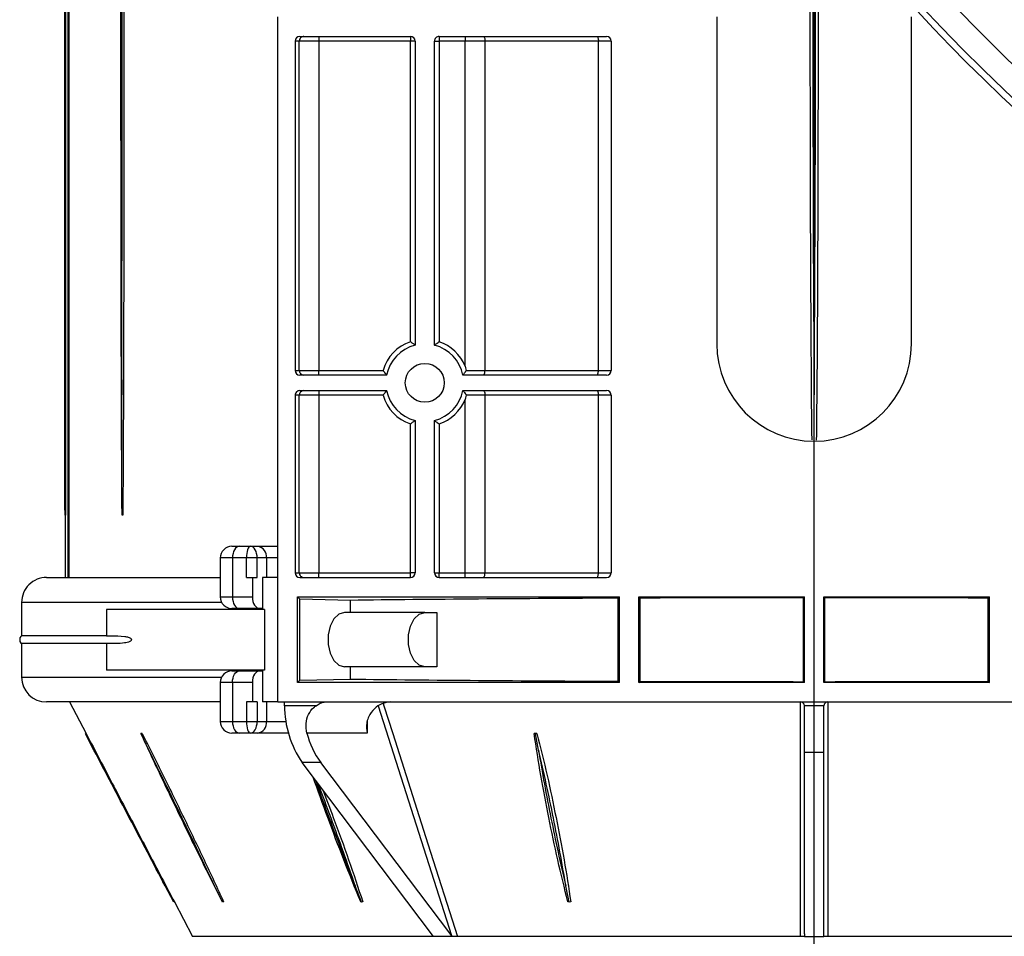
# Model space of a CAD drawing. Header units: centimetres. Extents: x -1062 to 5388, y 1642 to 2943.
# Tile 29 of 90: x -119 to -106, y 2276 to 2287. Entities that reach past the tile are written whole.
import ezdxf

# ---------------------------------------------------------------- set-up
doc = ezdxf.new("R2010")
doc.units = ezdxf.units.CM
doc.layers.add('M-EQPM', color=220, linetype='Continuous', lineweight=25)
for name, color, linetype in [('M-XREF', 252, 'Continuous'), ('XREF$0$Oprawy oświetleniowe', 8, 'Continuous'), ('XREF$0$Oprawy oświetleniowe-1', 8, 'Continuous'), ('XREF$0$Oprawy oświetleniowe-3', 8, 'Continuous')]:
    doc.layers.add(name, color=color, linetype=linetype)

# ---------------------------------------------------------------- blocks, each defined once
blk = doc.blocks.new('XREF$0$Lighting_Floor-mounting_Orsjo-Belysning_Aria-Floor-Lamp - Black-V9-Aranżacja_01')
at = {"layer": 'XREF$0$Oprawy oświetleniowe'}
for radius in [25.65, 23.39, 23.389]:
    blk.add_arc((0, 0), radius, 180, 360, dxfattribs=at)
at = {"layer": 'XREF$0$Oprawy oświetleniowe-1'}
for radius, start, end in [(25.253, 180, 360), (25.567, 216.1145, 323.8855)]:
    blk.add_arc((0, 0), radius, start, end, dxfattribs=at)
at = {"layer": 'XREF$0$Oprawy oświetleniowe-3'}
for radius, start, end in [(25.253, 180, 270), (23.389, 205.7151, 231.4272), (23.39, 218.5714, 231.4268)]:
    blk.add_arc((0, 0), radius, start, end, dxfattribs=at)
blk = doc.blocks.new('XREF')
at = {"layer": 'XREF$0$Oprawy oświetleniowe-1'}
blk.add_blockref('XREF$0$Lighting_Floor-mounting_Orsjo-Belysning_Aria-Floor-Lamp - Black-V9-Aranżacja_01', (-88.22, 2305.076), dxfattribs=at)
blk = doc.blocks.new('3')
for p, q in [((59.527, 94.542), (59.527, 32.952)), ((50.367, 87.264), (59.178, 87.264)), ((59.275, 87.264), (59.277, 87.196)), ((59.778, 87.264), (59.275, 87.264)), ((59.777, 87.196), (59.778, 87.264)), ((59.875, 87.264), (68.686, 87.264)), ((68.824, 87.264), (68.836, 87.249)), ((68.824, 87.264), (69.301, 87.264)), ((68.836, 87.249), (72.2, 82.8)), ((68.836, 87.249), (70.718, 81.348)), ((69.301, 87.264), (72.676, 82.8)), ((69.301, 87.264), (75.495, 87.264)), ((75.959, 86.378), (75.495, 87.264)), ((59.277, 87.196), (59.277, 82.534)), ((59.777, 87.196), (59.777, 82.534)), ((65.78, 86.378), (65.821, 86.386)), ((65.821, 86.386), (65.905, 85.97)), ((65.821, 86.386), (65.85, 86.378)), ((71.119, 86.378), (71.156, 86.386)), ((71.156, 86.386), (71.313, 85.97)), ((71.156, 86.386), (71.173, 86.378)), ((74.693, 86.378), (74.722, 86.386)), ((74.722, 86.386), (74.926, 85.97)), ((75.959, 86.378), (75.974, 86.386)), ((75.974, 86.386), (76.195, 85.97)), ((72.2, 82.8), (72.676, 82.8)), ((59.277, 82.534), (59.277, 81.342)), ((59.777, 82.534), (59.277, 82.534)), ((59.777, 82.534), (59.777, 81.342)), ((66.605, 82.476), (66.688, 82.058)), ((76.617, 82.476), (76.815, 82.058)), ((78.025, 82.476), (78.24, 82.058)), ((66.688, 82.058), (66.647, 82.051)), ((66.647, 82.051), (66.717, 82.051)), ((66.717, 82.051), (66.688, 82.058)), ((71.003, 82.042), (72.553, 82.042)), ((71.003, 81.727), (71.003, 82.042)), ((73.029, 82.042), (73.823, 82.042)), ((73.823, 82.042), (74.003, 82.042)), ((74.003, 82.042), (74.284, 82.042)), ((74.284, 82.042), (74.48, 82.042)), ((76.815, 82.058), (76.787, 82.051)), ((76.787, 82.051), (76.816, 82.051)), ((76.816, 82.051), (76.815, 82.058)), ((78.24, 82.058), (78.225, 82.051)), ((78.648, 81.242), (78.225, 82.051)), ((73.592, 81.742), (73.092, 81.742)), ((73.833, 81.742), (73.592, 81.742)), ((73.592, 81.242), (73.592, 81.742)), ((73.833, 81.242), (73.833, 81.742)), ((74.109, 81.742), (73.833, 81.742)), ((74.109, 81.242), (74.109, 81.742)), ((74.467, 81.742), (74.109, 81.742)), ((74.467, 80.742), (74.467, 81.742)), ((74.78, 81.742), (74.467, 81.742)), ((74.78, 80.742), (74.78, 81.742)), ((73.299, 81.242), (45.754, 81.242)), ((59.277, 81.342), (59.276, 81.337)), ((59.276, 81.337), (59.777, 81.337)), ((59.777, 81.337), (59.777, 81.342)), ((72.319, 81.337), (73.129, 81.337)), ((73.299, 81.242), (73.698, 81.242)), ((73.299, 81.242), (73.299, 63.642)), ((73.698, 80.422), (73.698, 81.242)), ((73.833, 81.242), (73.956, 81.242)), ((73.956, 80.742), (73.956, 81.242)), ((73.956, 81.242), (74.109, 81.242)), ((74.78, 81.242), (79.241, 81.242)), ((55.027, 80.742), (59.277, 80.742)), ((55.027, 80.742), (55.027, 78.542)), ((55.057, 80.712), (55.027, 80.742)), ((55.057, 80.712), (55.057, 78.573)), ((59.277, 80.742), (59.255, 80.72)), ((59.255, 80.72), (59.255, 78.564)), ((59.277, 80.742), (59.277, 78.542)), ((59.777, 80.742), (64.027, 80.742)), ((59.777, 80.742), (59.777, 78.542)), ((59.777, 80.742), (59.798, 80.72)), ((59.798, 80.72), (59.798, 78.564)), ((64.027, 80.742), (63.996, 80.712)), ((63.996, 80.712), (63.996, 78.573)), ((64.027, 80.742), (64.027, 78.542)), ((64.527, 80.742), (72.799, 80.742)), ((64.527, 80.742), (64.527, 78.542)), ((64.559, 80.709), (64.527, 80.742)), ((64.559, 80.709), (64.559, 78.575)), ((72.74, 80.683), (71.432, 80.653)), ((72.799, 80.742), (72.74, 80.683)), ((72.74, 80.683), (72.74, 78.601)), ((72.799, 80.742), (72.799, 78.542)), ((73.956, 80.742), (74.467, 80.742)), ((74.467, 80.742), (74.78, 80.742)), ((71.432, 80.653), (71.432, 80.342)), ((73.645, 78.862), (73.645, 80.422)), ((73.645, 80.422), (77.705, 80.422)), ((73.764, 80.442), (73.698, 80.442)), ((74.284, 80.442), (73.764, 80.442)), ((74.48, 80.442), (74.284, 80.442)), ((79.881, 80.602), (74.745, 80.602)), ((77.705, 79.742), (77.705, 80.422)), ((79.881, 79.742), (79.881, 80.602)), ((69.22, 78.942), (69.22, 80.342)), ((69.22, 80.342), (69.528, 80.342)), ((69.528, 80.342), (71.591, 80.342)), ((77.705, 79.742), (79.881, 79.742)), ((77.705, 78.862), (77.705, 79.542)), ((77.705, 79.542), (79.881, 79.542)), ((79.881, 78.682), (79.881, 79.542)), ((69.528, 78.942), (69.22, 78.942)), ((69.528, 78.942), (71.591, 78.942)), ((71.432, 78.942), (71.432, 78.631)), ((73.645, 78.862), (77.705, 78.862)), ((73.698, 78.042), (73.698, 78.862)), ((73.698, 78.842), (73.764, 78.842)), ((73.764, 78.842), (74.284, 78.842)), ((74.284, 78.842), (74.48, 78.842)), ((74.745, 78.682), (79.881, 78.682)), ((55.027, 78.542), (55.057, 78.573)), ((59.277, 78.542), (55.027, 78.542)), ((59.255, 78.564), (59.277, 78.542)), ((59.798, 78.564), (59.777, 78.542)), ((64.027, 78.542), (59.777, 78.542)), ((63.996, 78.573), (64.027, 78.542)), ((64.527, 78.542), (64.559, 78.575)), ((72.799, 78.542), (64.527, 78.542)), ((71.432, 78.631), (72.74, 78.601)), ((72.74, 78.601), (72.799, 78.542)), ((74.467, 78.542), (73.956, 78.542)), ((73.956, 78.042), (73.956, 78.542)), ((74.467, 77.542), (74.467, 78.542)), ((74.78, 78.542), (74.467, 78.542)), ((74.78, 77.542), (74.78, 78.542)), ((64.739, 73.362), (64.739, 77.922)), ((65.069, 77.922), (64.739, 77.922)), ((69.157, 78.042), (64.859, 78.042)), ((65.069, 77.922), (65.069, 73.362)), ((67.981, 77.922), (65.069, 77.922)), ((67.981, 73.362), (67.981, 77.922)), ((68.492, 77.922), (67.981, 77.922)), ((68.492, 78.042), (68.492, 77.922)), ((69.157, 77.922), (68.492, 77.922)), ((68.492, 77.922), (68.492, 73.471)), ((69.157, 78.042), (69.157, 77.922)), ((69.157, 74.099), (69.157, 77.922)), ((69.277, 77.922), (69.157, 77.922)), ((69.277, 77.922), (69.277, 74.01)), ((69.777, 74.01), (69.777, 77.922)), ((69.777, 77.922), (69.897, 77.922)), ((72.739, 78.042), (69.897, 78.042)), ((69.897, 78.042), (69.897, 77.922)), ((69.897, 77.922), (69.897, 74.099)), ((72.252, 77.922), (69.897, 77.922)), ((72.252, 78.042), (72.252, 77.922)), ((72.751, 77.922), (72.252, 77.922)), ((72.252, 73.362), (72.252, 77.922)), ((72.751, 77.922), (72.751, 73.362)), ((72.859, 77.922), (72.751, 77.922)), ((72.859, 73.362), (72.859, 77.922)), ((73.299, 78.042), (73.698, 78.042)), ((73.592, 77.542), (73.592, 78.042)), ((73.833, 78.042), (73.833, 77.542)), ((73.956, 78.042), (73.833, 78.042)), ((74.109, 78.042), (73.956, 78.042)), ((74.109, 78.042), (74.109, 77.542)), ((79.241, 78.042), (74.78, 78.042)), ((78.671, 49.242), (78.671, 78.042)), ((78.688, 78.042), (78.688, 49.242)), ((78.756, 78.042), (78.756, 76.442)), ((73.299, 77.542), (73.592, 77.542)), ((73.592, 77.542), (73.833, 77.542)), ((73.833, 77.542), (74.109, 77.542)), ((74.109, 77.542), (74.467, 77.542)), ((74.467, 77.542), (74.78, 77.542)), ((73.823, 77.242), (73.299, 77.242)), ((74.003, 77.242), (73.823, 77.242)), ((74.284, 77.242), (74.003, 77.242)), ((74.48, 77.242), (74.284, 77.242)), ((77.286, 76.442), (77.302, 76.442)), ((78.756, 76.442), (78.766, 76.442)), ((64.739, 73.362), (65.069, 73.362)), ((65.069, 73.362), (67.981, 73.362)), ((67.981, 73.362), (68.462, 73.362)), ((70.6, 73.362), (72.252, 73.362)), ((72.252, 73.242), (72.252, 73.362)), ((72.252, 73.362), (72.751, 73.362)), ((72.751, 73.362), (72.859, 73.362)), ((68.547, 73.242), (64.859, 73.242)), ((72.739, 73.242), (70.506, 73.242)), ((64.859, 72.842), (68.547, 72.842)), ((70.506, 72.842), (72.739, 72.842)), ((72.252, 72.842), (72.252, 72.722)), ((64.739, 64.262), (64.739, 72.722)), ((65.069, 72.722), (64.739, 72.722)), ((65.069, 72.722), (65.069, 64.262)), ((67.981, 72.722), (65.069, 72.722)), ((67.981, 64.262), (67.981, 72.722)), ((68.462, 72.722), (67.981, 72.722)), ((68.492, 72.613), (68.492, 64.262)), ((72.252, 72.722), (70.6, 72.722)), ((72.751, 72.722), (72.252, 72.722)), ((72.252, 64.262), (72.252, 72.722)), ((72.859, 72.722), (72.751, 72.722)), ((72.751, 72.722), (72.751, 64.262)), ((72.859, 64.262), (72.859, 72.722)), ((69.277, 72.074), (69.277, 64.262)), ((69.777, 64.262), (69.777, 72.074)), ((57.027, 72.042), (57.027, 63.642)), ((62.027, 63.642), (62.027, 72.042)), ((69.157, 64.262), (69.157, 71.985)), ((69.897, 71.985), (69.897, 64.262)), ((64.739, 64.262), (65.069, 64.262)), ((65.069, 64.262), (67.981, 64.262)), ((67.981, 64.262), (68.492, 64.262)), ((68.492, 64.142), (68.492, 64.262)), ((68.492, 64.262), (69.157, 64.262)), ((69.277, 64.262), (69.157, 64.262)), ((69.157, 64.142), (69.157, 64.262)), ((69.777, 64.262), (69.897, 64.262)), ((69.897, 64.142), (69.897, 64.262)), ((69.897, 64.262), (72.252, 64.262)), ((72.252, 64.142), (72.252, 64.262)), ((72.252, 64.262), (72.751, 64.262)), ((72.751, 64.262), (72.859, 64.262)), ((69.157, 64.142), (64.859, 64.142)), ((72.739, 64.142), (69.897, 64.142))]:
    blk.add_line(p, q)
at = {"flags": 128}
for points in [[(59.178, 81.242), (59.178, 81.342), (59.178, 82.051), (59.178, 84.885), (59.178, 87.264)], [(59.875, 87.264), (59.875, 87.087), (59.875, 86.378), (59.875, 83.543), (59.875, 81.242)], [(70.594, 81.281), (70.575, 81.342), (70.349, 82.05), (69.445, 84.885), (68.686, 87.264)], [(74.467, 81.742), (74.463, 81.801), (74.453, 81.857), (74.436, 81.909), (74.413, 81.954), (74.386, 81.992), (74.354, 82.019), (74.32, 82.036), (74.284, 82.042)], [(74.467, 80.742), (74.463, 80.684), (74.453, 80.627), (74.436, 80.575), (74.413, 80.53), (74.386, 80.493), (74.354, 80.465), (74.32, 80.448), (74.284, 80.442)], [(69.528, 80.342), (69.674, 80.3), (69.802, 80.178), (69.897, 79.992), (69.948, 79.764), (69.948, 79.521), (69.897, 79.292), (69.802, 79.106), (69.674, 78.984), (69.528, 78.942)], [(71.591, 78.942), (71.737, 78.984), (71.865, 79.106), (71.96, 79.292), (72.011, 79.521), (72.011, 79.764), (71.96, 79.992), (71.865, 80.178), (71.737, 80.3), (71.591, 80.342)], [(74.467, 78.542), (74.463, 78.601), (74.453, 78.657), (74.436, 78.709), (74.413, 78.754), (74.386, 78.792), (74.354, 78.819), (74.32, 78.836), (74.284, 78.842)], [(65.11, 78.042), (65.102, 78.04), (65.094, 78.033), (65.087, 78.022), (65.081, 78.007), (65.076, 77.989), (65.072, 77.968), (65.07, 77.946), (65.069, 77.922)], [(68.022, 78.042), (68.014, 78.04), (68.006, 78.033), (67.999, 78.022), (67.993, 78.007), (67.988, 77.989), (67.984, 77.968), (67.981, 77.946), (67.981, 77.922)], [(74.284, 77.242), (74.32, 77.248), (74.354, 77.265), (74.386, 77.293), (74.413, 77.33), (74.436, 77.375), (74.453, 77.427), (74.463, 77.484), (74.467, 77.542)], [(65.11, 73.242), (65.102, 73.244), (65.094, 73.251), (65.087, 73.262), (65.081, 73.277), (65.076, 73.295), (65.072, 73.316), (65.07, 73.339), (65.069, 73.362)], [(68.022, 73.242), (68.014, 73.244), (68.006, 73.251), (67.999, 73.262), (67.993, 73.277), (67.988, 73.295), (67.984, 73.316), (67.981, 73.339), (67.981, 73.362)], [(65.11, 72.842), (65.102, 72.84), (65.094, 72.833), (65.087, 72.822), (65.081, 72.807), (65.076, 72.789), (65.072, 72.768), (65.07, 72.746), (65.069, 72.722)], [(68.022, 72.842), (68.014, 72.84), (68.006, 72.833), (67.999, 72.822), (67.993, 72.807), (67.988, 72.789), (67.984, 72.768), (67.981, 72.746), (67.981, 72.722)], [(65.11, 64.142), (65.102, 64.144), (65.094, 64.151), (65.087, 64.162), (65.081, 64.177), (65.076, 64.195), (65.072, 64.216), (65.07, 64.239), (65.069, 64.262)], [(68.022, 64.142), (68.014, 64.144), (68.006, 64.151), (67.999, 64.162), (67.993, 64.177), (67.988, 64.195), (67.984, 64.216), (67.981, 64.239), (67.981, 64.262)]]:
    blk.add_lwpolyline(points, dxfattribs=at)
blk.add_circle((69.527, 73.042), 0.5)
for centre, radius, start, end in [((70.424, 81.513), 2.194, 13.9538, 35.9217), ((70.537, 81.337), 2.592, 0.015, 34.3793), ((73.863, 81.773), 0.272, 98.3163, 186.4047), ((74.48, 81.742), 0.3, 0, 90), ((59.177, 81.342), 0.1, 270, 357.2706), ((59.877, 81.342), 0.1, 182.7294, 270), ((73.29, 81.342), 0.161, 181.6335, 187.6935), ((79.241, 80.602), 0.64, 0, 90), ((74.48, 80.742), 0.3, 270, 0), ((74.48, 78.542), 0.3, 0, 90), ((79.241, 78.682), 0.64, 270, 0), ((64.859, 77.922), 0.12, 90, 180), ((69.157, 77.922), 0.12, 0, 90), ((69.897, 77.922), 0.12, 90, 180), ((72.631, 77.922), 0.12, 359.9721, 89.9738), ((73.863, 77.512), 0.272, 173.5953, 261.6837), ((74.48, 77.542), 0.3, 270, 0), ((59.527, 72.042), 2.5, 0, 180), ((69.527, 73.042), 1.12, 109.2905, 157.4585), ((69.527, 73.042), 1.12, 16.6015, 70.7095), ((69.527, 73.042), 1, 104.4775, 168.463), ((69.527, 73.042), 1, 11.537, 75.5225), ((64.859, 73.362), 0.12, 180, 270), ((72.631, 73.362), 0.12, 270.0276, 0.028), ((64.859, 72.722), 0.12, 90, 180), ((69.527, 73.042), 1, 191.537, 255.5225), ((69.527, 73.042), 1, 284.4775, 348.463), ((72.631, 72.722), 0.12, 359.972, 89.9724), ((69.527, 73.042), 1.12, 202.5415, 250.7095), ((69.527, 73.042), 1.12, 289.2905, 343.3985), ((64.859, 64.262), 0.12, 180, 270), ((69.157, 64.262), 0.12, 270, 0), ((69.897, 64.262), 0.12, 180, 270), ((72.631, 64.262), 0.12, 270.0262, 0.0279)]:
    blk.add_arc(centre, radius, start, end)
for centre, major_axis, ratio, start_param, end_param in [((74.003, 81.742), (0, 0.3), 0.566421, 0, 1.570796), ((74.003, 81.742), (0, 0.3), 0.353554, 4.712389, 6.283185), ((73.136, 81.342), (0, 0.1), 0.053249, 1.789512, 3.141593), ((59.527, 80.365), (20.347, 0), 0.017455, 1.58416, 1.792264), ((59.527, 80.365), (20.347, 0), 0.017455, 1.349328, 1.557433), ((59.527, 80.365), (20.347, 0), 0.017455, 0.945791, 1.320848), ((73.764, 80.742), (0, 0.3), 0.636995, 3.141593, 4.712389), ((79.881, 79.642), (0, -0.1), 0.5, 0, 3.141593), ((73.764, 78.542), (0, 0.3), 0.636995, 4.712389, 6.283185), ((59.527, 78.919), (20.347, 0), 0.017455, 4.490921, 4.699025), ((59.527, 78.919), (20.347, 0), 0.017455, 4.725753, 4.933857), ((59.527, 78.919), (20.347, 0), 0.017455, 4.962338, 5.337395), ((72.739, 77.922), (-0.12, 0), 0.999048, 3.141593, 4.712389), ((74.003, 77.542), (0, 0.3), 0.566421, 1.570796, 3.141593), ((74.003, 77.542), (0, 0.3), 0.353554, 3.141593, 4.712389), ((72.739, 73.362), (-0.12, 0), 0.999048, 1.570796, 3.141593), ((72.739, 72.722), (0.12, 0), 0.999048, 0, 1.570796), ((72.739, 64.262), (0.12, 0), 0.999048, 4.712389, 6.283185)]:
    blk.add_ellipse(centre, major_axis=major_axis, ratio=ratio, start_param=start_param, end_param=end_param)
for points, knots in [([(59.178, 87.264), (59.189, 87.264), (59.209, 87.264), (59.237, 87.264), (59.259, 87.264), (59.27, 87.264), (59.274, 87.264), (59.275, 87.264)], [0, 0, 0, 0, 0.216273, 0.432144, 0.658533, 0.909905, 1, 1, 1, 1]), ([(59.778, 87.264), (59.782, 87.264), (59.789, 87.264), (59.815, 87.264), (59.845, 87.264), (59.866, 87.264), (59.875, 87.264)], [0, 0, 0, 0, 0.282207, 0.565341, 0.822426, 1, 1, 1, 1]), ([(68.686, 87.264), (68.695, 87.264), (68.713, 87.264), (68.746, 87.264), (68.778, 87.264), (68.805, 87.264), (68.819, 87.264), (68.824, 87.264)], [0, 0, 0, 0, 0.203429, 0.406459, 0.619955, 0.857321, 1, 1, 1, 1]), ([(66.647, 82.051), (66.556, 82.411), (66.375, 83.132), (66.155, 84.214), (65.941, 85.297), (65.833, 86.018), (65.78, 86.378)], [0, 0, 0, 0, 0.249988, 0.50002, 0.750035, 1, 1, 1, 1]), ([(65.85, 86.378), (65.941, 86.017), (66.122, 85.297), (66.342, 84.214), (66.556, 83.132), (66.664, 82.411), (66.717, 82.051)], [0, 0, 0, 0, 0.249987, 0.50002, 0.750034, 1, 1, 1, 1]), ([(72.145, 83.503), (72.055, 83.74), (71.828, 84.338), (71.477, 85.297), (71.238, 86.018), (71.119, 86.378)], [0, 0, 0, 0, 0.247418, 0.623747, 1, 1, 1, 1]), ([(71.173, 86.378), (71.32, 86.017), (71.615, 85.297), (72.015, 84.227), (72.271, 83.518), (72.397, 83.17)], [0, 0, 0, 0, 0.337266, 0.674593, 1, 1, 1, 1]), ([(76.787, 82.051), (76.605, 82.411), (76.241, 83.132), (75.716, 84.214), (75.193, 85.297), (74.86, 86.018), (74.693, 86.378)], [0, 0, 0, 0, 0.249987, 0.50002, 0.750035, 1, 1, 1, 1]), ([(74.723, 86.378), (74.905, 86.017), (75.269, 85.297), (75.793, 84.214), (76.316, 83.132), (76.65, 82.411), (76.816, 82.051)], [0, 0, 0, 0, 0.249988, 0.50002, 0.750035, 1, 1, 1, 1]), ([(78.225, 82.051), (78.036, 82.411), (77.659, 83.132), (77.092, 84.214), (76.525, 85.297), (76.148, 86.018), (75.959, 86.378)], [0, 0, 0, 0, 0.249988, 0.50002, 0.750035, 1, 1, 1, 1]), ([(65.905, 85.97), (65.954, 85.679), (66.052, 85.097), (66.223, 84.223), (66.402, 83.35), (66.538, 82.767), (66.605, 82.476)], [0, 0, 0, 0, 0.249995, 0.499987, 0.749996, 1, 1, 1, 1]), ([(66.605, 82.476), (66.557, 82.767), (66.459, 83.35), (66.288, 84.223), (66.109, 85.097), (65.973, 85.679), (65.905, 85.97)], [0, 0, 0, 0, 0.249997, 0.499991, 0.750002, 1, 1, 1, 1]), ([(71.313, 85.97), (71.413, 85.679), (71.614, 85.097), (71.936, 84.223), (72.152, 83.637), (72.268, 83.342), (72.269, 83.339)], [0, 0, 0, 0, 0.331971, 0.663938, 0.995928, 1, 1, 1, 1]), ([(72.337, 83.249), (72.325, 83.282), (72.212, 83.607), (71.984, 84.223), (71.658, 85.097), (71.428, 85.679), (71.313, 85.97)], [0, 0, 0, 0, 0.037069, 0.358037, 0.679027, 1, 1, 1, 1]), ([(74.926, 85.97), (75.063, 85.679), (75.337, 85.097), (75.758, 84.223), (76.182, 83.35), (76.472, 82.767), (76.617, 82.476)], [0, 0, 0, 0, 0.249995, 0.499987, 0.749996, 1, 1, 1, 1]), ([(76.617, 82.476), (76.48, 82.767), (76.206, 83.35), (75.785, 84.223), (75.36, 85.097), (75.071, 85.679), (74.926, 85.97)], [0, 0, 0, 0, 0.249997, 0.49999, 0.750002, 1, 1, 1, 1]), ([(76.195, 85.97), (76.347, 85.679), (76.652, 85.097), (77.11, 84.223), (77.567, 83.35), (77.872, 82.767), (78.025, 82.476)], [0, 0, 0, 0, 0.249995, 0.499987, 0.749996, 1, 1, 1, 1]), ([(78.025, 82.476), (77.872, 82.767), (77.567, 83.35), (77.11, 84.223), (76.652, 85.097), (76.347, 85.679), (76.195, 85.97)], [0, 0, 0, 0, 0.249997, 0.499991, 0.750002, 1, 1, 1, 1]), ([(70.982, 81.648), (70.997, 81.694), (71.039, 81.821), (71.022, 81.956), (71.003, 82.041), (71.003, 82.042)], [0, 0, 0, 0, 0.360364, 0.994034, 1, 1, 1, 1]), ([(72.553, 82.042), (72.567, 81.959), (72.595, 81.792), (72.524, 81.556), (72.416, 81.41), (72.339, 81.352), (72.319, 81.337)], [0, 0, 0, 0, 0.303289, 0.607235, 0.899261, 1, 1, 1, 1]), ([(70.407, 81.242), (70.482, 81.251), (70.632, 81.269), (70.829, 81.407), (70.935, 81.551), (70.977, 81.638), (70.982, 81.648)], [0, 0, 0, 0, 0.319649, 0.639322, 0.958473, 1, 1, 1, 1]), ([(72.319, 81.337), (72.283, 81.315), (72.196, 81.258), (72.124, 81.242), (72.08, 81.242), (72.079, 81.242)], [0, 0, 0, 0, 0.403344, 0.993784, 1, 1, 1, 1]), ([(77.705, 79.542), (77.698, 79.542), (77.66, 79.542), (77.503, 79.543), (77.323, 79.54), (77.158, 79.571), (77.106, 79.591), (77.081, 79.608), (77.069, 79.622), (77.065, 79.632), (77.063, 79.639), (77.063, 79.645), (77.064, 79.65), (77.067, 79.659), (77.08, 79.677), (77.137, 79.71), (77.346, 79.749), (77.547, 79.742), (77.703, 79.742), (77.705, 79.742)], [0, 0, 0, 0, 0.017287, 0.086435, 0.363078, 0.432263, 0.466872, 0.484197, 0.492887, 0.497268, 0.499085, 0.500914, 0.502563, 0.505337, 0.512301, 0.53775, 0.638768, 0.995499, 1, 1, 1, 1]), ([(77.286, 50.842), (77.284, 50.974), (77.276, 51.636), (77.271, 52.827), (77.263, 54.943), (77.258, 57.59), (77.255, 60.765), (77.254, 63.941), (77.255, 67.116), (77.259, 70.258), (77.265, 72.854), (77.272, 74.648), (77.277, 75.674), (77.283, 76.186), (77.286, 76.442)], [0, 0, 0, 0, 0.015506, 0.077527, 0.139547, 0.263585, 0.387624, 0.511662, 0.6357, 0.759739, 0.879864, 0.939929, 0.969963, 1, 1, 1, 1]), ([(77.302, 76.442), (77.302, 76.423), (77.304, 76.311), (77.305, 76.153), (77.311, 75.375), (77.311, 74.505), (77.311, 73.636), (77.311, 73.401), (77.311, 73.353), (77.311, 73.35)], [0, 0, 0, 0, 0.0187537, 0.108638, 0.1535808, 0.7728712, 0.9526402, 0.9975827, 1, 1, 1, 1]), ([(78.756, 50.842), (78.756, 50.974), (78.755, 51.636), (78.754, 52.827), (78.753, 54.943), (78.753, 57.59), (78.752, 60.765), (78.752, 63.941), (78.752, 67.116), (78.753, 70.258), (78.753, 72.854), (78.754, 74.648), (78.755, 75.674), (78.755, 76.186), (78.756, 76.442)], [0, 0, 0, 0, 0.015506, 0.077527, 0.139547, 0.263585, 0.387624, 0.511662, 0.6357, 0.759739, 0.879864, 0.939929, 0.969963, 1, 1, 1, 1]), ([(78.766, 76.442), (78.766, 76.415), (78.768, 76.291), (78.77, 76.12), (78.776, 75.193), (78.776, 74.164), (78.776, 73.132), (78.776, 72.882), (78.776, 72.829), (78.776, 72.827)], [0, 0, 0, 0, 0.022771, 0.102278, 0.142031, 0.791869, 0.95657, 0.997745, 1, 1, 1, 1]), ([(77.308, 75.476), (77.31, 75.136), (77.316, 74.268), (77.321, 72.341), (77.327, 69.695), (77.33, 66.519), (77.331, 63.344), (77.33, 60.168), (77.326, 57.026), (77.32, 54.43), (77.313, 52.636), (77.308, 51.611), (77.302, 51.098), (77.299, 50.842)], [0, 0, 0, 0, 0.041325, 0.105778, 0.234685, 0.363591, 0.492497, 0.621404, 0.75031, 0.87515, 0.937572, 0.968785, 1, 1, 1, 1]), ([(59.472, 52.776), (59.472, 52.793), (59.463, 53.339), (59.453, 54.943), (59.436, 57.59), (59.428, 60.765), (59.426, 63.941), (59.429, 67.116), (59.439, 70.258), (59.452, 72.725), (59.468, 74.133), (59.472, 74.515)], [0, 0, 0, 0, 0.002339, 0.075372, 0.22144, 0.367508, 0.513575, 0.659642, 0.80571, 0.94717, 1, 1, 1, 1]), ([(59.527, 74.512), (59.527, 74.359), (59.527, 74.02), (59.527, 73.636), (59.527, 73.401), (59.527, 73.353), (59.527, 73.35)], [0, 0, 0, 0, 0.395559, 0.873965, 0.993567, 1, 1, 1, 1]), ([(59.581, 74.509), (59.581, 74.492), (59.59, 73.946), (59.6, 72.341), (59.617, 69.695), (59.625, 66.519), (59.627, 63.344), (59.624, 60.168), (59.614, 57.026), (59.601, 54.56), (59.585, 53.152), (59.581, 52.769)], [0, 0, 0, 0, 0.0023386, 0.0753723, 0.2214401, 0.3675075, 0.513575, 0.6596424, 0.8057098, 0.9471697, 1, 1, 1, 1]), ([(69.277, 74.01), (69.276, 74.011), (69.274, 74.013), (69.259, 74.024), (69.236, 74.041), (69.204, 74.065), (69.176, 74.086), (69.159, 74.097), (69.157, 74.099), (69.157, 74.099)], [0, 0, 0, 0, 0.162603, 0.324653, 0.499447, 0.70956, 0.960954, 0.995222, 1, 1, 1, 1]), ([(69.777, 74.01), (69.777, 74.011), (69.779, 74.013), (69.794, 74.024), (69.817, 74.041), (69.849, 74.065), (69.877, 74.086), (69.894, 74.097), (69.896, 74.099), (69.897, 74.099)], [0, 0, 0, 0, 0.1626034, 0.3246529, 0.4994467, 0.7095602, 0.9609539, 0.9952247, 1, 1, 1, 1]), ([(59.527, 73.35), (59.515, 71.422), (59.495, 68.214), (59.493, 64.686), (59.493, 63.006), (59.495, 60.333), (59.5, 57.389), (59.522, 54.525), (59.527, 53.934)], [0, 0, 0, 0, 0.297884, 0.495657, 0.5451, 0.557461, 0.908715, 1, 1, 1, 1]), ([(59.527, 53.934), (59.538, 55.862), (59.558, 59.07), (59.56, 62.598), (59.56, 64.278), (59.558, 66.951), (59.553, 69.895), (59.531, 72.759), (59.527, 73.35)], [0, 0, 0, 0, 0.2978839, 0.4956568, 0.5451001, 0.5574608, 0.9087147, 1, 1, 1, 1]), ([(68.462, 73.362), (68.467, 73.383), (68.475, 73.416), (68.485, 73.449), (68.49, 73.465), (68.491, 73.469), (68.492, 73.471)], [0, 0, 0, 0, 0.563607, 0.903787, 0.923072, 1, 1, 1, 1]), ([(68.547, 73.242), (68.547, 73.242), (68.547, 73.243), (68.542, 73.248), (68.528, 73.265), (68.505, 73.294), (68.482, 73.324), (68.466, 73.346), (68.462, 73.357), (68.462, 73.361), (68.462, 73.362)], [0, 0, 0, 0, 0.032955, 0.188765, 0.369154, 0.593559, 0.831195, 0.9503, 0.980025, 1, 1, 1, 1]), ([(70.506, 73.242), (70.507, 73.243), (70.509, 73.245), (70.521, 73.26), (70.542, 73.287), (70.57, 73.323), (70.591, 73.35), (70.6, 73.362), (70.6, 73.362)], [0, 0, 0, 0, 0.158893, 0.317201, 0.52701, 0.789474, 0.9953, 1, 1, 1, 1]), ([(77.311, 73.35), (77.307, 71.422), (77.299, 68.214), (77.298, 64.686), (77.298, 63.006), (77.299, 60.333), (77.301, 57.389), (77.309, 54.525), (77.311, 53.934)], [0, 0, 0, 0, 0.2978838, 0.4956567, 0.5451, 0.5574608, 0.9087206, 1, 1, 1, 1]), ([(77.311, 53.934), (77.316, 55.862), (77.323, 59.07), (77.324, 62.598), (77.324, 64.278), (77.323, 66.951), (77.321, 69.895), (77.313, 72.759), (77.311, 73.35)], [0, 0, 0, 0, 0.297884, 0.495657, 0.5451, 0.557461, 0.908721, 1, 1, 1, 1]), ([(68.547, 72.842), (68.546, 72.841), (68.544, 72.839), (68.533, 72.824), (68.515, 72.802), (68.495, 72.777), (68.479, 72.756), (68.469, 72.742), (68.463, 72.732), (68.462, 72.725), (68.462, 72.723), (68.462, 72.722)], [0, 0, 0, 0, 0.163406, 0.326167, 0.50348, 0.718164, 0.826347, 0.897447, 0.968892, 0.989939, 1, 1, 1, 1]), ([(70.506, 72.842), (70.507, 72.841), (70.509, 72.839), (70.521, 72.824), (70.542, 72.797), (70.57, 72.761), (70.591, 72.734), (70.6, 72.722), (70.6, 72.722)], [0, 0, 0, 0, 0.158893, 0.317202, 0.52701, 0.789485, 0.995311, 1, 1, 1, 1]), ([(68.492, 72.613), (68.491, 72.616), (68.49, 72.619), (68.485, 72.635), (68.475, 72.668), (68.467, 72.701), (68.462, 72.722)], [0, 0, 0, 0, 0.076928, 0.096213, 0.436368, 1, 1, 1, 1]), ([(78.776, 72.827), (78.776, 72.826), (78.776, 72.7), (78.776, 72.445), (78.776, 72.061), (78.776, 71.671), (78.776, 71.281), (78.776, 70.893), (78.776, 70.51), (78.776, 70.135), (78.776, 69.769), (78.776, 69.414), (78.776, 69.071), (78.776, 68.742), (78.776, 68.427), (78.776, 68.127), (78.776, 67.842), (78.776, 66.377), (78.776, 64.686), (78.776, 63.006), (78.776, 60.333), (78.776, 57.849), (78.776, 55.317), (78.776, 54.931), (78.776, 54.645), (78.776, 54.488), (78.776, 54.458)], [0, 0, 0, 0, 0.000007, 0.02061, 0.041626, 0.062869, 0.084159, 0.105328, 0.126223, 0.146711, 0.166678, 0.186032, 0.204698, 0.222623, 0.239769, 0.256112, 0.271642, 0.28636, 0.495409, 0.547671, 0.560737, 0.932068, 0.953304, 0.974358, 0.995046, 1, 1, 1, 1]), ([(78.776, 63.771), (78.776, 64.02), (78.776, 64.349), (78.776, 66.951), (78.776, 69.435), (78.776, 71.968), (78.776, 72.353), (78.776, 72.639), (78.776, 72.796), (78.776, 72.827)], [0, 0, 0, 0, 0.082464, 0.108967, 0.862201, 0.905279, 0.947986, 0.98995, 1, 1, 1, 1]), ([(69.277, 72.074), (69.276, 72.073), (69.274, 72.072), (69.259, 72.06), (69.236, 72.043), (69.204, 72.019), (69.176, 71.999), (69.159, 71.987), (69.157, 71.985), (69.157, 71.985)], [0, 0, 0, 0, 0.162603, 0.324654, 0.499454, 0.70956, 0.960954, 0.995222, 1, 1, 1, 1]), ([(69.777, 72.074), (69.777, 72.073), (69.779, 72.072), (69.794, 72.06), (69.817, 72.043), (69.849, 72.019), (69.877, 71.999), (69.894, 71.987), (69.896, 71.985), (69.897, 71.985)], [0, 0, 0, 0, 0.162604, 0.324653, 0.499454, 0.70956, 0.960954, 0.995225, 1, 1, 1, 1])]:
    blk.add_open_spline(points, degree=3, knots=knots)

msp = doc.modelspace()

# ---------------------------------------------------------------- block references
at = {"layer": 'M-EQPM', "xscale": 0.4999999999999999, "yscale": 0.4999999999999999, "zscale": 0.5, "rotation": 180}
msp.add_blockref('3', (-78.556, 2319.347), dxfattribs=at)
at = {"layer": 'M-XREF'}
msp.add_blockref('XREF', (0, 0), dxfattribs=at)

doc.saveas('drawing.dxf')
